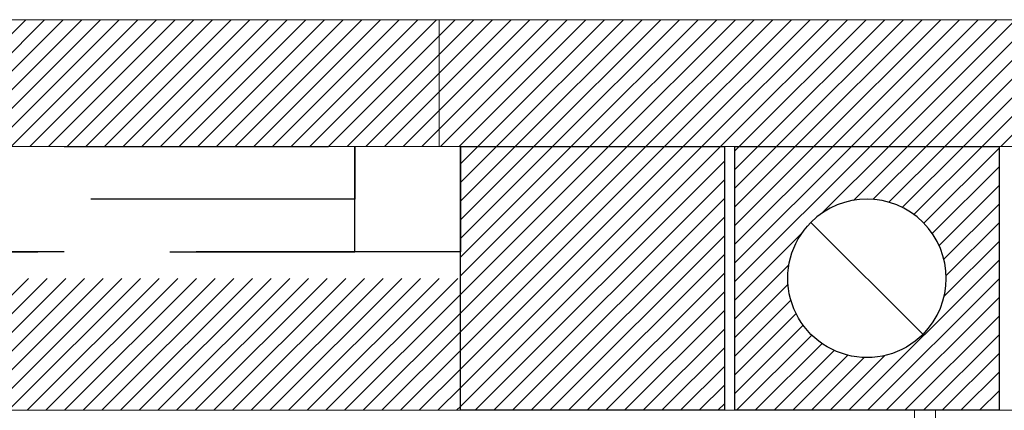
# Model space of a CAD drawing. Header units: inches. Extents: x 27484 to 71626, y -45113 to 39.
# Tile 238 of 256: x 34251 to 34344, y -22909 to -22872. Entities that reach past the tile are written whole.
import ezdxf
from ezdxf.enums import TextEntityAlignment as Align

# ---------------------------------------------------------------- set-up
doc = ezdxf.new("R2010")
doc.units = ezdxf.units.IN
doc.header["$LTSCALE"] = 50
doc.header["$MEASUREMENT"] = 0
doc.linetypes.add('DASHED', pattern=[0.75, 0.5, -0.25])
for name, color, linetype, lineweight in [('A-okna projektowane', 4, 'Continuous', 30), ('A-SCIANY', 5, 'Continuous', 18), ('A-ść. istn.', 8, 'Continuous', 0), ('mat', 7, 'Continuous', 9)]:
    doc.layers.add(name, color=color, linetype=linetype, lineweight=lineweight)
for name, color, linetype in [('A-rdzenie zelbetowe', 6, 'Continuous'), ('B-IWE', 2, 'Continuous'), ('B-IWE-KAN', 7, 'Continuous'), ('R-MET-IWE', 2, 'Continuous'), ('rz_wentylacja', 10, 'Continuous')]:
    doc.layers.add(name, color=color, linetype=linetype)
doc.styles.get("Standard").update_dxf_attribs({"font": 'romans.shx'})
pattern_1 = [(45, (31560.1443, -34930.5661), (-0.88388348, 0.88388348), [])]

# ---------------------------------------------------------------- blocks, each defined once
blk = doc.blocks.new('IWE0W')
at = {"layer": 'B-IWE-KAN'}
blk.add_lwpolyline([(0.8536, 0.8536, -1), (0.1464, 0.1464), (0.8536, 0.8536, 1), (0.1464, 0.1464)], format="xyb", dxfattribs=at)
blk = doc.blocks.new('IWE0W011')
at = {"layer": 'B-IWE'}
blk.add_lwpolyline([(0, 0), (25, 0), (25, 25), (0, 25), (0, 0)], dxfattribs=at)
at = {"xscale": 15, "yscale": 15, "zscale": 15}
blk.add_blockref('IWE0W', (5, 5), dxfattribs=at)
at = {"layer": 'R-MET-IWE', "width": 0.75}
blk.add_attdef('NR', text='', height=9.5, dxfattribs=at).set_placement((12.5, 37), align=Align.MIDDLE)

msp = doc.modelspace()

# ---------------------------------------------------------------- hatches: boundary and pattern name
at = {"layer": 'A-ść. istn.', "ltscale": 0.1}
h = msp.add_hatch(dxfattribs=at)
h.set_pattern_fill('ANSI31', color=256, scale=10)
h.set_pattern_definition(pattern_1)
h.paths.add_polyline_path([(34217.48246, -22877.96968), (34144.48246, -22877.96968), (34144.48246, -22883.96968), (34217.48246, -22883.96968)])
h.paths.add_polyline_path([(34217.48246, -22871.96968), (34144.48246, -22871.96968), (34144.48246, -22877.96968), (34217.48246, -22877.96968)])
h.paths.add_polyline_path([(34290.48246, -22871.96968), (34217.48246, -22871.96968), (34217.48246, -22877.96968), (34290.48246, -22877.96968)])
h.paths.add_polyline_path([(34290.48246, -22877.96968), (34217.48246, -22877.96968), (34217.48246, -22883.96968), (34290.48246, -22883.96968)])
h = msp.add_hatch(dxfattribs=at)
h.set_pattern_fill('ANSI31', color=256, scale=10)
h.set_pattern_definition(pattern_1)
h.paths.add_polyline_path([(34371.48246, -22871.96968), (34290.48246, -22871.96968), (34290.48246, -22877.96968), (34371.48246, -22877.96968)])
h.paths.add_polyline_path([(34371.48246, -22877.96968), (34290.48246, -22877.96968), (34290.48246, -22883.96968), (34371.48246, -22883.96968)])
h.paths.add_polyline_path([(34444.48246, -22871.96968), (34371.48246, -22871.96968), (34371.48246, -22877.96968), (34444.48246, -22877.96968)])
h.paths.add_polyline_path([(34444.48246, -22877.96968), (34371.48246, -22877.96968), (34371.48246, -22883.96968), (34444.48246, -22883.96968)])
h.paths.add_polyline_path([(34444.48246, -22896.46968), (34369.48246, -22896.46968), (34369.48246, -22908.96968), (34399.60938, -22908.96968), (34444.48246, -22908.96968)])
h.paths.add_polyline_path([(34519.48246, -22896.46968), (34444.48246, -22896.46968), (34444.48246, -22908.96968), (34519.48246, -22908.96968)])
h.paths.add_polyline_path([(34517.48246, -22871.96968), (34444.48246, -22871.96968), (34444.48246, -22877.96968), (34517.48246, -22877.96968)])
h.paths.add_polyline_path([(34517.48246, -22877.96968), (34444.48246, -22877.96968), (34444.48246, -22883.96968), (34517.48246, -22883.96968)])
h = msp.add_hatch(dxfattribs=at)
h.set_pattern_fill('ANSI31', color=256, scale=10)
h.set_pattern_definition(pattern_1)
h.paths.add_polyline_path([(34292.48247, -22883.96968), (34317.48247, -22883.96968), (34317.48247, -22908.96968), (34292.48247, -22908.96968)])
h.paths.add_polyline_path([(34772.48247, -22883.96968), (34797.48247, -22883.96968), (34797.48247, -22908.96968), (34772.48247, -22908.96968)])
h = msp.add_hatch(dxfattribs=at)
h.set_pattern_fill('ANSI31', color=256, scale=10)
h.set_pattern_definition(pattern_1)
h.paths.add_polyline_path([(34338.48246, -22896.46968), (34343.48246, -22896.46968), (34343.48246, -22883.96968), (34318.48246, -22883.96968), (34318.48246, -22896.46968), (34323.48246, -22896.46968, -0.19891236), (34325.67916, -22891.16638, -0.66817863)])
h.paths.add_polyline_path([(34323.48246, -22896.46968), (34318.48246, -22896.46968), (34318.48246, -22908.96968), (34343.48246, -22908.96968), (34343.48246, -22896.46968), (34338.48246, -22896.46968, -0.19891237), (34336.28576, -22901.77298, -0.66817864)])
h = msp.add_hatch(dxfattribs=at)
h.set_pattern_fill('ANSI31', color=256, scale=10)
h.set_pattern_definition(pattern_1)
h.paths.add_polyline_path([(34217.48246, -22896.46968), (34142.48246, -22896.46968), (34142.48246, -22908.96968), (34217.48246, -22908.96968)])
h.paths.add_polyline_path([(34292.48246, -22896.46968), (34217.48246, -22896.46968), (34217.48246, -22908.96968), (34292.48246, -22908.96968)])

# ---------------------------------------------------------------- linework, layer by layer
at = {"layer": 'A-okna projektowane', "linetype": 'DASHED'}
msp.add_lwpolyline([(34142.48246, -22883.96968), (34292.48246, -22883.96968), (34292.48246, -22893.96968), (34142.48246, -22893.96968), (34142.48246, -22883.96968), (34152.48246, -22883.96968), (34152.48246, -22893.96968), (34282.48246, -22893.96968), (34282.48246, -22883.96968), (34282.48246, -22888.96968), (34152.48246, -22888.96968), (34152.48246, -22888.96968), (34152.48246, -22888.96968), (34152.48246, -22888.96968)], dxfattribs=at)
at = {"layer": 'A-rdzenie zelbetowe', "ltscale": 0.1}
msp.add_lwpolyline([(34292.48246, -22883.96968), (34317.48246, -22883.96968), (34317.48246, -22908.96968), (34292.48246, -22908.96968)], close=True, dxfattribs=at)
at = {"layer": 'A-SCIANY', "ltscale": 3}
for p, q in [((34039.48246, -22871.96968), (35155.48246, -22871.96968)), ((34290.48246, -22871.96968), (34290.48246, -22883.96968)), ((34292.48246, -22908.96968), (34292.48246, -22883.96968)), ((34027.48246, -22908.96968), (34542.48246, -22908.96968))]:
    msp.add_line(p, q, dxfattribs=at)
at = {"layer": 'A-SCIANY', "color": 2, "ltscale": 3}
for p, q in [((34335.48246, -23048.96968), (34335.48246, -22908.96968)), ((34337.48246, -23048.96968), (34337.48246, -22908.96968))]:
    msp.add_line(p, q, dxfattribs=at)
at = {"layer": 'mat'}
msp.add_line((34027.48246, -22883.96968), (35172.48246, -22883.96968), dxfattribs=at)

# ---------------------------------------------------------------- block references
at = {"layer": 'rz_wentylacja'}
ref = msp.add_blockref('IWE0W011', (34318.48246, -22883.96968), dxfattribs=dict(at, xscale=-1, rotation=180))
ref.add_attrib('NR', 'k.s.-', (34337.83816, -22958.33264), dxfattribs={"layer": 'R-MET-IWE', "height": 16, "rotation": 90, "width": 0.75})

doc.saveas('drawing.dxf')
